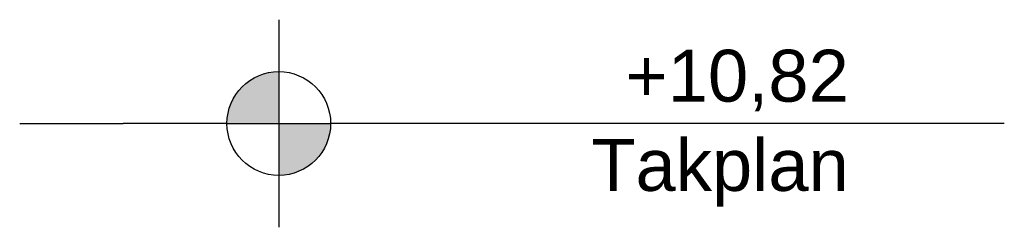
# Model space of a CAD drawing. Header units: millimetres. Extents: x -8544 to 51179, y -2070 to 23603.
# Tile 190 of 190: x 49279 to 51179, y 10620 to 11020. Entities that reach past the tile are written whole.
import ezdxf

# ---------------------------------------------------------------- set-up
doc = ezdxf.new("R2010")
doc.units = ezdxf.units.MM
doc.header["$LTSCALE"] = 0.5
doc.header["$MEASUREMENT"] = 0
doc.linetypes.add('PLINE', pattern=[0])
doc.styles.add('GENERATED_STYLE_3', font='arial.ttf')

msp = doc.modelspace()

# ---------------------------------------------------------------- hatches: boundary and pattern name
at = {"linetype": 'Continuous'}
for points in [[(49778.9, 10820), (49778.9, 10920, 0.414214), (49678.9, 10820)], [(49778.9, 10820), (49778.9, 10720, 0.414214), (49878.9, 10820)]]:
    msp.add_hatch(color=256, dxfattribs=at).paths.add_polyline_path(points)

# ---------------------------------------------------------------- linework, layer by layer
at = {"linetype": 'PLINE'}
for p, q in [((49778.9, 11020), (49778.9, 10620)), ((49278.9, 10820), (49378.9, 10820)), ((49378.9, 10820), (49478.9, 10820)), ((49678.9, 10820), (49478.9, 10820)), ((49678.9, 10820), (49878.9, 10820)), ((51178.9, 10820), (49878.9, 10820))]:
    msp.add_line(p, q, dxfattribs=at)
msp.add_circle((49778.9, 10820), 100, dxfattribs=at)

# ---------------------------------------------------------------- texts
at = {"insert": (50878.9, 10962.1), "char_height": 100, "attachment_point": 3, "line_spacing_factor": 1.031908, "style": 'GENERATED_STYLE_3'}
msp.add_mtext('\\A1;{\\pqr;\\pt0;\\fArial|b0|i0|c0|p0;\\W1.000000;+10,82\\P\\pqr;\\pt0;\\fArial|b0|i0|c0|p0;\\W1.000000;\\fArial|b0|i0|c0|p0;\\W1.000000;\\fArial|b0|i0|c0|p0;\\W1.000000;Takplan}', dxfattribs=at)

doc.saveas('drawing.dxf')
